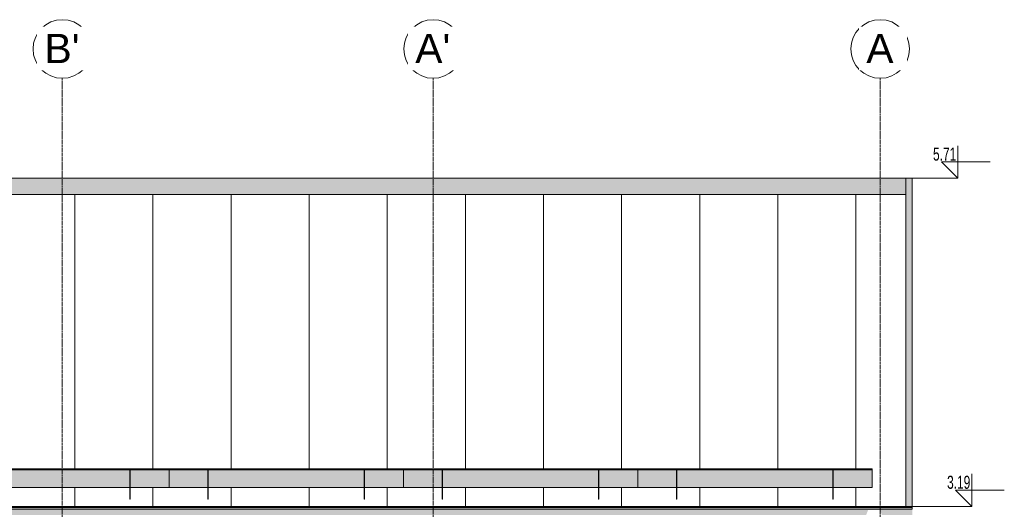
# Model space of a CAD drawing. Header units: centimetres. Extents: x 63249 to 70946, y -123 to 53714.
# Tile 19 of 58: x 66570 to 67327, y 317 to 693. Entities that reach past the tile are written whole.
import ezdxf

# ---------------------------------------------------------------- set-up
doc = ezdxf.new("R2010")
doc.units = ezdxf.units.CM
doc.linetypes.add('Linia siatki', pattern=[2.2225, 1.27, -0.3175, 0.3175, -0.3175])
for name, color, linetype, lineweight in [('A-GENM', 7, 'Continuous', 5), ('A-ROOF', 7, 'Continuous', 5), ('A-ROOF-OTLN', 7, 'Continuous', 5), ('A-ROOF-PATT', 7, 'Continuous', 5), ('G-ANNO-DIMS', 7, 'Continuous', 5), ('S-GRID', 7, 'Continuous', 5), ('S-GRID-IDEN', 7, 'Continuous', 5)]:
    doc.layers.add(name, color=color, linetype=linetype, lineweight=lineweight)
doc.styles.add('Arial', font='arial.ttf', dxfattribs={"height": 22.5})
doc.styles.add('Arial Narrow', font='ARIALN.TTF', dxfattribs={"width": 0.8, "height": 10})

# ---------------------------------------------------------------- blocks, each defined once
blk = doc.blocks.new('Construction_Roof-Accessories_Lindab_KOTEGL - Construction_Roof-Accessories_Lindab_KOTEGL-9237828-Elewacja w osi 2 - Północna')
at = {"layer": 'A-GENM', "true_color": 0x383e42}
for points in [[(-63736.68, 347.24), (-63736.68, 347.29), (-63736.98, 347.24)], [(-63736.68, 344.59), (-63736.68, 347.24), (-63736.98, 347.24), (-63736.98, 344.59)], [(-63736.76, 343.85), (-63736.68, 343.85), (-63736.68, 344.59), (-63736.98, 344.59), (-63736.98, 343.85)], [(-63736.98, 324.91), (-63736.68, 324.91), (-63736.68, 343.85), (-63736.98, 343.85), (-63736.98, 330.04)]]:
    blk.add_hatch(color=250, dxfattribs=at).paths.add_polyline_path(points)
at = {"layer": 'A-GENM', "color": 250, "true_color": 0x2a2a2a}
for p, q in [((-63736.68, 347.3), (-63736.98, 347.3)), ((-63736.98, 347.3), (-63736.98, 347.24)), ((-63736.98, 347.3), (-63736.98, 347.29)), ((-63736.98, 344.59), (-63736.98, 347.24)), ((-63736.98, 344.59), (-63736.98, 343.85)), ((-63736.98, 324.91), (-63736.98, 343.85)), ((-63736.68, 347.29), (-63736.68, 347.3)), ((-63736.68, 347.24), (-63736.68, 347.3)), ((-63736.68, 347.24), (-63736.68, 344.59)), ((-63736.68, 343.85), (-63736.68, 344.59)), ((-63736.68, 343.85), (-63736.68, 324.91)), ((-63736.98, 324.91), (-63736.68, 324.91))]:
    blk.add_line(p, q, dxfattribs=at)
blk = doc.blocks.new('Construction_Roof-Accessories_Lindab_SNO_KOTEGL - Construction_Roof-Accessories_Lindab_SNO-9237829-Elewacja w osi 2 - Północna')
at = {"layer": 'A-GENM', "true_color": 0x383e42}
for points in [[(-63766.68, 348.24), (-63586.68, 348.24), (-63586.68, 348.35), (-63766.68, 348.31)], [(-63678.77, 348.03), (-63586.68, 348.03), (-63586.68, 348.24), (-63766.68, 348.2), (-63766.68, 348.03), (-63683.78, 348.03)], [(-63766.68, 347.5), (-63586.68, 347.55), (-63586.68, 348.03), (-63766.68, 347.99), (-63766.68, 347.51)], [(-63766.68, 345.13), (-63736.98, 345.13), (-63736.98, 347.29), (-63736.68, 347.24), (-63736.68, 345.13), (-63616.98, 345.13), (-63616.98, 347.29), (-63616.68, 347.24), (-63616.68, 345.13), (-63586.68, 345.13), (-63586.68, 347.5), (-63766.68, 347.46), (-63766.68, 347.17)]]:
    blk.add_hatch(color=250, dxfattribs=at).paths.add_polyline_path(points)
h = blk.add_hatch(color=250, dxfattribs=at)
h.paths.add_polyline_path([(-63693.8, 344.8), (-63616.98, 344.86), (-63616.98, 345.13), (-63736.68, 345.09), (-63736.68, 344.8), (-63703.81, 344.8)])
h.paths.add_polyline_path([(-63763.91, 344.8), (-63736.98, 344.86), (-63736.98, 345.13), (-63766.68, 345.09), (-63766.68, 344.8)])
h.paths.add_polyline_path([(-63586.68, 344.8), (-63586.68, 345.13), (-63616.68, 345.08), (-63616.68, 344.8), (-63593.63, 344.8)])
h = blk.add_hatch(color=250, dxfattribs=at)
h.paths.add_polyline_path([(-63663.75, 334.07), (-63616.98, 334.07), (-63616.98, 344.8), (-63736.68, 344.8), (-63736.68, 334.07), (-63673.76, 334.07)])
h.paths.add_polyline_path([(-63763.91, 334.07), (-63736.98, 334.07), (-63736.98, 344.8), (-63766.68, 344.77), (-63766.68, 334.07)])
h.paths.add_polyline_path([(-63586.68, 334.07), (-63586.68, 344.8), (-63616.68, 344.8), (-63616.68, 334.07), (-63588.62, 334.07)])
h = blk.add_hatch(color=250, dxfattribs=at)
h.paths.add_polyline_path([(-63763.91, 333.95), (-63736.98, 333.99), (-63736.98, 334.07), (-63766.68, 334.02), (-63766.68, 333.95)])
h.paths.add_polyline_path([(-63586.68, 333.95), (-63586.68, 334.07), (-63616.68, 334.02), (-63616.68, 333.95), (-63588.62, 333.95)])
h.paths.add_polyline_path([(-63683.78, 333.95), (-63616.98, 333.99), (-63616.98, 334.07), (-63736.68, 334.02), (-63736.68, 333.95), (-63693.8, 333.95)])
at = {"layer": 'A-GENM', "color": 250, "true_color": 0x2a2a2a}
for p, q in [((-63586.68, 348.35), (-63766.68, 348.35)), ((-63586.68, 348.24), (-63766.68, 348.24)), ((-63586.68, 348.35), (-63586.68, 348.24)), ((-63586.68, 348.24), (-63586.68, 348.03)), ((-63586.68, 348.03), (-63586.68, 347.5)), ((-63586.68, 347.5), (-63766.68, 347.5)), ((-63586.68, 347.5), (-63586.68, 345.13)), ((-63586.68, 344.8), (-63586.68, 345.13)), ((-63586.68, 344.8), (-63586.68, 334.07)), ((-63766.68, 333.95), (-63736.98, 333.95)), ((-63736.68, 333.95), (-63616.98, 333.95)), ((-63616.68, 333.95), (-63586.68, 333.95)), ((-63586.68, 333.95), (-63586.68, 334.07))]:
    blk.add_line(p, q, dxfattribs=at)
blk = doc.blocks.new('Construction_Roof-Accessories_Lindab_SNO_KOTEGL - Construction_Roof-Accessories_Lindab_SNO-V11-Elewacja w osi 2 - Północna')
at = {"layer": 'A-GENM', "true_color": 0x383e42}
for points in [[(-63854.06, 348.2), (-63766.68, 348.24), (-63766.68, 348.31), (-63946.68, 348.31), (-63946.68, 348.2), (-63859.07, 348.2)], [(-63859.07, 347.99), (-63766.68, 347.99), (-63766.68, 348.2), (-63946.68, 348.2), (-63946.68, 347.99), (-63864.08, 347.99)], [(-63768.92, 347.46), (-63766.68, 347.51), (-63766.68, 347.99), (-63946.68, 347.95), (-63946.68, 347.46), (-63773.93, 347.46)], [(-63946.68, 345.1), (-63916.98, 345.1), (-63916.98, 347.25), (-63916.68, 347.2), (-63916.68, 345.1), (-63796.98, 345.1), (-63796.98, 347.25), (-63796.68, 347.2), (-63796.68, 345.1), (-63766.68, 345.1), (-63766.68, 347.46), (-63946.68, 347.46), (-63946.68, 347.17)]]:
    blk.add_hatch(color=250, dxfattribs=at).paths.add_polyline_path(points)
h = blk.add_hatch(color=250, dxfattribs=at)
h.paths.add_polyline_path([(-63773.93, 344.77), (-63766.68, 344.82), (-63766.68, 345.1), (-63796.68, 345.05), (-63796.68, 344.77), (-63783.95, 344.77)])
h.paths.add_polyline_path([(-63796.98, 344.77), (-63796.98, 345.1), (-63916.68, 345.05), (-63916.68, 344.77), (-63798.97, 344.77)])
h.paths.add_polyline_path([(-63946.68, 344.77), (-63916.98, 344.82), (-63916.98, 345.1), (-63946.68, 345.04), (-63946.68, 344.8)])
h = blk.add_hatch(color=250, dxfattribs=at)
h.paths.add_polyline_path([(-63946.68, 334.04), (-63916.98, 334.04), (-63916.98, 344.77), (-63946.68, 344.77), (-63946.68, 335.75)])
h.paths.add_polyline_path([(-63766.68, 334.04), (-63766.68, 344.77), (-63796.68, 344.77), (-63796.68, 334.04), (-63768.92, 334.04)])
h.paths.add_polyline_path([(-63916.68, 334.04), (-63796.98, 334.04), (-63796.98, 344.77), (-63916.68, 344.77), (-63916.68, 334.33)])
h = blk.add_hatch(color=250, dxfattribs=at)
h.paths.add_polyline_path([(-63946.68, 333.91), (-63916.98, 333.95), (-63916.98, 334.04), (-63946.68, 333.99), (-63946.68, 333.92)])
h.paths.add_polyline_path([(-63914.16, 333.91), (-63796.98, 333.95), (-63796.98, 334.04), (-63916.68, 333.99), (-63916.68, 333.91)])
h.paths.add_polyline_path([(-63766.68, 333.91), (-63766.68, 334.04), (-63796.68, 333.98), (-63796.68, 333.91), (-63768.92, 333.91)])
at = {"layer": 'A-GENM', "color": 250, "true_color": 0x2a2a2a}
for p, q in [((-63946.68, 348.2), (-63946.68, 348.31)), ((-63766.68, 348.31), (-63946.68, 348.31)), ((-63946.68, 347.99), (-63946.68, 348.2)), ((-63766.68, 348.2), (-63946.68, 348.2)), ((-63946.68, 347.46), (-63946.68, 347.99)), ((-63766.68, 348.31), (-63766.68, 348.2)), ((-63766.68, 348.2), (-63766.68, 347.99)), ((-63766.68, 347.99), (-63766.68, 347.46)), ((-63946.68, 345.1), (-63946.68, 347.46)), ((-63766.68, 347.46), (-63946.68, 347.46)), ((-63946.68, 345.1), (-63946.68, 344.77)), ((-63946.68, 334.04), (-63946.68, 344.77)), ((-63766.68, 347.46), (-63766.68, 345.1)), ((-63766.68, 344.77), (-63766.68, 345.1)), ((-63766.68, 344.77), (-63766.68, 334.04)), ((-63946.68, 334.04), (-63946.68, 333.91)), ((-63946.68, 333.91), (-63916.98, 333.91)), ((-63916.68, 333.91), (-63796.98, 333.91)), ((-63796.68, 333.91), (-63766.68, 333.91)), ((-63766.68, 333.91), (-63766.68, 334.04))]:
    blk.add_line(p, q, dxfattribs=at)
blk = doc.blocks.new('Construction_Roof-Accessories_Lindab_SNO_KOTEGL - Construction_Roof-Accessories_Lindab_SNO-V12-Elewacja w osi 2 - Północna')
at = {"layer": 'A-GENM', "true_color": 0x383e42}
for points in [[(-64034.36, 348.24), (-63946.68, 348.24), (-63946.68, 348.35), (-64126.68, 348.35), (-64126.68, 348.24), (-64039.37, 348.24)], [(-64126.68, 348.03), (-63946.68, 348.03), (-63946.68, 348.24), (-64126.68, 348.24)], [(-64024.35, 347.5), (-63946.68, 347.55), (-63946.68, 348.03), (-64126.68, 348), (-64126.68, 347.5), (-64029.35, 347.5)], [(-64034.36, 345.13), (-63976.98, 345.13), (-63976.98, 347.29), (-63976.68, 347.24), (-63976.68, 345.13), (-63946.68, 345.13), (-63946.68, 347.5), (-64126.68, 347.5), (-64126.68, 345.13), (-64096.98, 345.13), (-64096.98, 347.29), (-64096.68, 347.24), (-64096.68, 345.13), (-64044.38, 345.13)]]:
    blk.add_hatch(color=250, dxfattribs=at).paths.add_polyline_path(points)
h = blk.add_hatch(color=250, dxfattribs=at)
h.paths.add_polyline_path([(-64024.35, 344.8), (-63976.98, 344.86), (-63976.98, 345.13), (-64096.68, 345.09), (-64096.68, 344.8), (-64034.36, 344.8)])
h.paths.add_polyline_path([(-64124.51, 344.8), (-64096.98, 344.86), (-64096.98, 345.13), (-64126.68, 345.09), (-64126.68, 344.8)])
h.paths.add_polyline_path([(-63946.68, 344.8), (-63946.68, 345.13), (-63976.68, 345.08), (-63976.68, 344.8), (-63954.23, 344.8)])
h = blk.add_hatch(color=250, dxfattribs=at)
h.paths.add_polyline_path([(-64024.35, 334.07), (-63976.98, 334.07), (-63976.98, 344.8), (-64096.68, 344.8), (-64096.68, 334.07), (-64034.36, 334.07)])
h.paths.add_polyline_path([(-64124.51, 334.07), (-64096.98, 334.07), (-64096.98, 344.8), (-64126.68, 344.8), (-64126.68, 334.07)])
h.paths.add_polyline_path([(-63946.68, 334.07), (-63946.68, 344.8), (-63976.68, 344.8), (-63976.68, 334.07), (-63949.22, 334.07)])
h = blk.add_hatch(color=250, dxfattribs=at)
h.paths.add_polyline_path([(-63949.22, 333.95), (-63946.68, 333.99), (-63946.68, 334.07), (-63976.68, 334.02), (-63976.68, 333.95), (-63954.23, 333.95)])
h.paths.add_polyline_path([(-64114.5, 333.95), (-64096.98, 333.99), (-64096.98, 334.07), (-64126.68, 334.02), (-64126.68, 333.95), (-64119.5, 333.95)])
h.paths.add_polyline_path([(-63979.27, 333.95), (-63976.98, 333.99), (-63976.98, 334.07), (-64096.68, 334.02), (-64096.68, 333.95), (-63984.28, 333.95)])
at = {"layer": 'A-GENM', "color": 250, "true_color": 0x2a2a2a}
for p, q in [((-64126.68, 348.24), (-64126.68, 348.35)), ((-63946.68, 348.35), (-64126.68, 348.35)), ((-64126.68, 348.03), (-64126.68, 348.24)), ((-63946.68, 348.24), (-64126.68, 348.24)), ((-64126.68, 347.5), (-64126.68, 348.03)), ((-64126.68, 345.13), (-64126.68, 347.5)), ((-63946.68, 347.5), (-64126.68, 347.5)), ((-64126.68, 345.13), (-64126.68, 344.8)), ((-64126.68, 334.07), (-64126.68, 344.8)), ((-64126.68, 334.07), (-64126.68, 333.95)), ((-64126.68, 333.95), (-64096.98, 333.95)), ((-64096.68, 333.95), (-63976.98, 333.95)), ((-63976.68, 333.95), (-63946.68, 333.95))]:
    blk.add_line(p, q, dxfattribs=at)
blk = doc.blocks.new('Construction_Roof-Accessories_Lindab_SNO_KOTEGL - Construction_Roof-Accessories_Lindab_SNO-V14-Elewacja w osi 2 - Północna')
at = {"layer": 'A-GENM', "true_color": 0x383e42}
for points in [[(-63586.68, 348.24), (-63406.68, 348.24), (-63406.68, 348.35), (-63586.68, 348.35)], [(-63498.47, 348.03), (-63406.68, 348.03), (-63406.68, 348.24), (-63586.68, 348.24), (-63586.68, 348.03), (-63503.48, 348.03)], [(-63586.68, 347.5), (-63406.68, 347.55), (-63406.68, 348.03), (-63586.68, 348), (-63586.68, 347.55)], [(-63586.68, 345.13), (-63556.98, 345.13), (-63556.98, 347.29), (-63556.68, 347.24), (-63556.68, 345.13), (-63436.98, 345.13), (-63436.98, 347.29), (-63436.68, 347.24), (-63436.68, 345.13), (-63406.68, 345.13), (-63406.68, 347.5), (-63586.68, 347.5), (-63586.68, 347.17)]]:
    blk.add_hatch(color=250, dxfattribs=at).paths.add_polyline_path(points)
h = blk.add_hatch(color=250, dxfattribs=at)
h.paths.add_polyline_path([(-63586.68, 344.8), (-63556.98, 344.86), (-63556.98, 345.13), (-63586.68, 345.09), (-63586.68, 344.86)])
h.paths.add_polyline_path([(-63503.48, 344.8), (-63436.98, 344.86), (-63436.98, 345.13), (-63556.68, 345.09), (-63556.68, 344.8), (-63513.5, 344.8)])
h.paths.add_polyline_path([(-63406.68, 344.8), (-63406.68, 345.13), (-63436.68, 345.08), (-63436.68, 344.8), (-63413.33, 344.8)])
h = blk.add_hatch(color=250, dxfattribs=at)
h.paths.add_polyline_path([(-63586.68, 334.07), (-63556.98, 334.07), (-63556.98, 344.8), (-63586.68, 344.8), (-63586.68, 335.75)])
h.paths.add_polyline_path([(-63433.36, 334.07), (-63406.68, 334.07), (-63406.68, 344.8), (-63436.68, 344.8), (-63436.68, 334.07), (-63436.45, 334.07)])
h.paths.add_polyline_path([(-63438.37, 334.07), (-63436.98, 334.07), (-63436.98, 344.8), (-63556.68, 344.8), (-63556.68, 334.07), (-63443.38, 334.07)])
h = blk.add_hatch(color=250, dxfattribs=at)
h.paths.add_polyline_path([(-63583.61, 333.95), (-63556.98, 333.99), (-63556.98, 334.07), (-63586.68, 334.02), (-63586.68, 333.95)])
h.paths.add_polyline_path([(-63406.68, 333.95), (-63406.68, 334.07), (-63436.68, 334.02), (-63436.68, 333.95), (-63413.33, 333.95)])
h.paths.add_polyline_path([(-63556.68, 333.95), (-63436.98, 333.99), (-63436.98, 334.07), (-63556.68, 334.02), (-63556.68, 333.95)])
at = {"layer": 'A-GENM', "color": 250, "true_color": 0x2a2a2a}
for p, q in [((-63586.68, 348.24), (-63586.68, 348.35)), ((-63406.68, 348.35), (-63586.68, 348.35)), ((-63586.68, 348.03), (-63586.68, 348.24)), ((-63406.68, 348.24), (-63586.68, 348.24)), ((-63586.68, 347.5), (-63586.68, 348.03)), ((-63406.68, 348.35), (-63406.68, 348.24)), ((-63406.68, 348.24), (-63406.68, 348.03)), ((-63406.68, 348.03), (-63406.68, 347.5)), ((-63586.68, 345.13), (-63586.68, 347.5)), ((-63406.68, 347.5), (-63586.68, 347.5)), ((-63586.68, 345.13), (-63586.68, 344.8)), ((-63586.68, 334.07), (-63586.68, 344.8)), ((-63406.68, 347.5), (-63406.68, 345.13)), ((-63406.68, 344.8), (-63406.68, 345.13)), ((-63406.68, 344.8), (-63406.68, 334.07)), ((-63586.68, 334.07), (-63586.68, 333.95)), ((-63586.68, 333.95), (-63556.98, 333.95)), ((-63556.68, 333.95), (-63436.98, 333.95)), ((-63436.68, 333.95), (-63406.68, 333.95)), ((-63406.68, 333.95), (-63406.68, 334.07))]:
    blk.add_line(p, q, dxfattribs=at)
blk = doc.blocks.new('Siatka - M_Symbol siatki - okrąg mniejszy-7853319-Elewacja w osi 2 - Północna')
at = {"layer": 'S-GRID-IDEN'}
blk.add_circle((-63400.4, -100.34), 22.5, dxfattribs=at)
blk = doc.blocks.new('Rzędne punktów - Znacznik rzędnej-817464-Elewacja w osi 2 - Północna')
at = {"layer": 'G-ANNO-DIMS'}
for p, q in [((-63821.57, 0), (-63821.57, 25)), ((-63834.07, 12.5), (-63821.57, 0)), ((-63834.07, 12.5), (-63796.57, 12.5))]:
    blk.add_line(p, q, dxfattribs=at)

msp = doc.modelspace()

# ---------------------------------------------------------------- hatches: boundary and pattern name
at = {"layer": 'A-ROOF', "true_color": 0x7f7f7f}
msp.add_hatch(color=8, dxfattribs=at).paths.add_polyline_path([(66126.98, 558.93), (67251.01, 558.93), (67251.01, 571.43), (66126.98, 571.43)])
at = {"layer": 'A-ROOF-OTLN', "true_color": 0x383e42}
for points in [[(66121.98, 318.52), (67256.01, 318.52), (67256.01, 319.33), (66121.98, 319.33), (66121.98, 318.62)], [(66727.68, 317.13), (67256.01, 317.16), (67256.01, 318.52), (66121.98, 318.5), (66121.98, 317.13), (66722.67, 317.13)], [(66121.98, 312.85), (66146.32, 312.85), (66146.42, 313.01), (66146.61, 313.12), (66146.91, 313.48), (66147.2, 313.66), (66147.71, 314.24), (66148.05, 314.46), (66148.74, 315.22), (66149.17, 315.47), (66149.36, 315.67), (66153.13, 315.67), (66153.37, 315.44), (66153.74, 315.22), (66154.47, 314.44), (66154.78, 314.24), (66155.32, 313.65), (66155.63, 313.41), (66155.94, 313.08), (66156.07, 313.01), (66156.17, 312.85), (67220.72, 312.86), (67220.74, 313.13), (67220.89, 313.7), (67221.27, 314.49), (67221.39, 314.92), (67221.7, 315.5), (67222.03, 316.69), (67231.2, 316.64), (67231.21, 316.61), (67231.55, 315.47), (67231.91, 314.8), (67232.01, 314.46), (67232.47, 313.41), (67232.58, 312.85), (67256.01, 312.85), (67256.01, 317.13), (66121.98, 317.13), (66121.98, 312.91)]]:
    msp.add_hatch(color=250, dxfattribs=at).paths.add_polyline_path(points)
at = {"layer": 'A-ROOF-PATT', "true_color": 0xc7ae96}
msp.add_hatch(color=253, dxfattribs=at).paths.add_polyline_path([(67256.01, 319.33), (67256.01, 571.43), (67251.01, 571.43), (67251.01, 319.33)])
at = {"layer": 'A-ROOF-PATT'}
h = msp.add_hatch(dxfattribs=at)
h.set_pattern_fill('FP_5', color=256, style=0, pattern_type=2)
h.set_pattern_definition([(90, (66372.68, 201.58), (-60, 4e-15), [])])
h.paths.add_polyline_path([(66126.98, 319.33), (67251.01, 319.33), (67251.01, 558.93), (66126.98, 558.93), (66126.98, 364.3)])
h.paths.add_polyline_path([(66834.85, 324.87), (66834.85, 333.91), (66715.15, 333.91), (66715.15, 324.87), (66714.85, 324.87), (66714.85, 333.91), (66655.15, 333.95), (66655.15, 324.91), (66654.85, 324.91), (66654.85, 333.95), (66535.15, 333.95), (66535.15, 324.91), (66534.85, 324.91), (66534.85, 333.95), (66505.15, 333.99), (66505.15, 348.35), (67225.15, 348.35), (67225.15, 333.95), (67195.15, 333.95), (67195.15, 324.91), (67194.85, 324.91), (67194.85, 333.95), (67075.15, 333.95), (67075.15, 324.91), (67074.85, 324.91), (67074.85, 333.95), (67015.15, 333.95), (67015.15, 324.91), (67014.85, 324.91), (67014.85, 333.95), (66895.15, 333.95), (66895.15, 324.91), (66894.85, 324.91), (66894.85, 333.95), (66835.15, 333.91), (66835.15, 324.87)])
h.paths.add_polyline_path([(66474.98, 324.91), (66474.68, 324.91), (66474.68, 333.95), (66354.98, 333.95), (66354.98, 324.91), (66354.68, 324.91), (66354.68, 333.95), (66294.98, 333.95), (66294.98, 324.91), (66294.68, 324.91), (66294.68, 333.95), (66174.98, 333.95), (66174.98, 324.91), (66174.68, 324.91), (66174.68, 333.95), (66144.98, 333.99), (66144.98, 348.35), (66504.98, 348.35), (66504.98, 333.95), (66474.98, 333.95), (66474.98, 330.04)])

# ---------------------------------------------------------------- linework, layer by layer
at = {"layer": 'A-ROOF'}
for p, q in [((66126.98, 571.43), (67251.01, 571.43)), ((67251.01, 571.43), (67251.01, 319.33)), ((66126.98, 558.93), (67251.01, 558.93))]:
    msp.add_line(p, q, dxfattribs=at)
at = {"layer": 'A-ROOF-OTLN'}
for p, q in [((67256.01, 571.43), (67251.01, 571.43)), ((67256.01, 571.43), (67256.01, 318.53)), ((67256.01, 319.33), (66121.98, 319.33)), ((67256.01, 318.52), (66121.98, 318.52)), ((67256.01, 317.13), (67256.01, 318.52)), ((66121.98, 317.13), (67256.01, 317.13))]:
    msp.add_line(p, q, dxfattribs=at)
at = {"layer": 'G-ANNO-DIMS'}
for p, q in [((67244.77, 571.43), (67290.88, 571.43)), ((67254.22, 319.33), (67301.7, 319.33))]:
    msp.add_line(p, q, dxfattribs=at)
at = {"layer": 'S-GRID', "color": 9, "linetype": 'Linia siatki', "true_color": 0xc0c0c0}
for p, q in [((66603.08, -77.84), (66603.08, 648.24)), ((66887.88, -77.84), (66887.88, 648.24)), ((67231.43, -77.84), (67231.43, 648.24))]:
    msp.add_line(p, q, dxfattribs=at)

# ---------------------------------------------------------------- block references
at = {"layer": 'A-GENM', "color": 250, "true_color": 0x2a2a2a}
for name, p in [('Construction_Roof-Accessories_Lindab_SNO_KOTEGL - Construction_Roof-Accessories_Lindab_SNO-V12-Elewacja w osi 2 - Północna', (130631.83, 0)), ('Construction_Roof-Accessories_Lindab_SNO_KOTEGL - Construction_Roof-Accessories_Lindab_SNO-V11-Elewacja w osi 2 - Północna', (130631.83, 0)), ('Construction_Roof-Accessories_Lindab_SNO_KOTEGL - Construction_Roof-Accessories_Lindab_SNO-9237829-Elewacja w osi 2 - Północna', (130631.83, 0)), ('Construction_Roof-Accessories_Lindab_SNO_KOTEGL - Construction_Roof-Accessories_Lindab_SNO-V14-Elewacja w osi 2 - Północna', (130631.83, 0)), ('Construction_Roof-Accessories_Lindab_KOTEGL - Construction_Roof-Accessories_Lindab_KOTEGL-9237828-Elewacja w osi 2 - Północna', (130391.83, 0)), ('Construction_Roof-Accessories_Lindab_KOTEGL - Construction_Roof-Accessories_Lindab_KOTEGL-9237828-Elewacja w osi 2 - Północna', (130451.83, -0.04)), ('Construction_Roof-Accessories_Lindab_KOTEGL - Construction_Roof-Accessories_Lindab_KOTEGL-9237828-Elewacja w osi 2 - Północna', (130571.83, -0.04)), ('Construction_Roof-Accessories_Lindab_KOTEGL - Construction_Roof-Accessories_Lindab_KOTEGL-9237828-Elewacja w osi 2 - Północna', (130631.83, 0)), ('Construction_Roof-Accessories_Lindab_KOTEGL - Construction_Roof-Accessories_Lindab_KOTEGL-9237828-Elewacja w osi 2 - Północna', (130751.83, 0)), ('Construction_Roof-Accessories_Lindab_KOTEGL - Construction_Roof-Accessories_Lindab_KOTEGL-9237828-Elewacja w osi 2 - Północna', (130811.83, 0)), ('Construction_Roof-Accessories_Lindab_KOTEGL - Construction_Roof-Accessories_Lindab_KOTEGL-9237828-Elewacja w osi 2 - Północna', (130931.83, 0))]:
    msp.add_blockref(name, p, dxfattribs=at)
at = {"layer": 'G-ANNO-DIMS'}
for p in [(131112.45, 571.43), (131123.28, 319.33)]:
    msp.add_blockref('Rzędne punktów - Znacznik rzędnej-817464-Elewacja w osi 2 - Północna', p, dxfattribs=at)
at = {"layer": 'S-GRID-IDEN'}
for p in [(130003.48, 771.08), (130288.28, 771.08), (130631.83, 771.08)]:
    msp.add_blockref('Siatka - M_Symbol siatki - okrąg mniejszy-7853319-Elewacja w osi 2 - Północna', p, dxfattribs=at)

# ---------------------------------------------------------------- texts
at = {"layer": 'G-ANNO-DIMS', "char_height": 10, "width": 21.4907, "attachment_point": 1, "line_spacing_factor": 0.974696, "style": 'Arial Narrow'}
for s, insert in [('5.71', (67271.93, 595.01)), ('3.19', (67282.75, 342.92))]:
    msp.add_mtext(s, dxfattribs=dict(at, insert=insert))

# ---------------------------------------------------------------- next in the draw order: texts
at = {"layer": 'S-GRID-IDEN', "char_height": 22.5, "attachment_point": 1, "style": 'Arial', "bg_fill": 3, "box_fill_scale": 1.25, "bg_fill_color": 256, "bg_fill_true_color": 13158600, "bg_fill_transparency": 0}
for s, insert, width in [("B'", (66589.35, 682.36), 32.8692), ("A'", (66874.15, 682.36), 32.8692), ('\\fArial|b0|i0|c238|p34|;A', (67220.67, 682.36), 25.654)]:
    msp.add_mtext(s, dxfattribs=dict(at, insert=insert, width=width))

doc.saveas('drawing.dxf')
